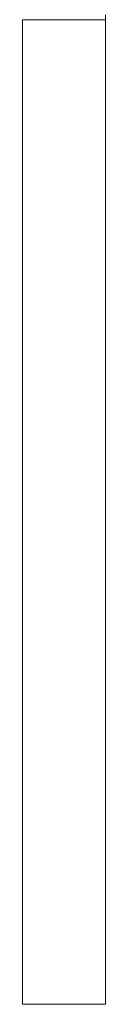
# Model space of a CAD drawing. Header units: millimetres. Extents: x 0 to 210, y 0 to 297.
# Tile 10 of 22: x 108 to 115, y 116 to 202. Entities that reach past the tile are written whole.
import ezdxf

# ---------------------------------------------------------------- set-up
doc = ezdxf.new("R2010")
doc.units = ezdxf.units.MM

msp = doc.modelspace()

# ---------------------------------------------------------------- linework, layer by layer
at = {"color": 179, "linetype": 'Continuous', "lineweight": 15}
for p, q in [((115.284, 202.418), (115.284, 202.834)), ((107.951, 202.418), (107.951, 202.408)), ((107.951, 202.418), (107.951, 144.048)), ((107.951, 202.418), (115.284, 202.418)), ((115.284, 202.418), (107.951, 202.418)), ((115.284, 144.048), (115.284, 202.418)), ((107.951, 115.751), (115.284, 115.751))]:
    msp.add_line(p, q, dxfattribs=at)
for points, knots in [([(107.951, 144.048), (107.951, 143.293), (107.951, 141.794), (107.951, 139.584), (107.951, 137.382), (107.951, 135.256), (107.951, 133.133), (107.951, 131.058), (107.951, 128.934), (107.951, 126.701), (107.951, 124.42), (107.951, 122.381), (107.951, 120.55), (107.951, 118.925), (107.951, 117.305), (107.951, 116.271), (107.951, 115.751)], [0, 0, 0, 0, 0.079507, 0.157833, 0.234559, 0.310551, 0.384789, 0.457912, 0.530089, 0.611926, 0.692418, 0.771779, 0.830009, 0.886969, 0.943174, 1, 1, 1, 1]), ([(115.284, 115.751), (115.284, 116.133), (115.284, 116.914), (115.284, 118.253), (115.284, 119.773), (115.284, 121.481), (115.284, 123.297), (115.284, 125.228), (115.284, 127.17), (115.284, 129.097), (115.284, 130.971), (115.284, 132.942), (115.284, 135.016), (115.284, 137.134), (115.284, 139.376), (115.284, 141.675), (115.284, 143.248), (115.284, 144.048)], [0, 0, 0, 0, 0.041997, 0.0857894, 0.1416268, 0.2018218, 0.2665619, 0.3354203, 0.4078734, 0.4714183, 0.5384124, 0.6080769, 0.6803899, 0.7561715, 0.834366, 0.9157642, 1, 1, 1, 1])]:
    msp.add_open_spline(points, degree=3, knots=knots, dxfattribs=at)

doc.saveas('drawing.dxf')
